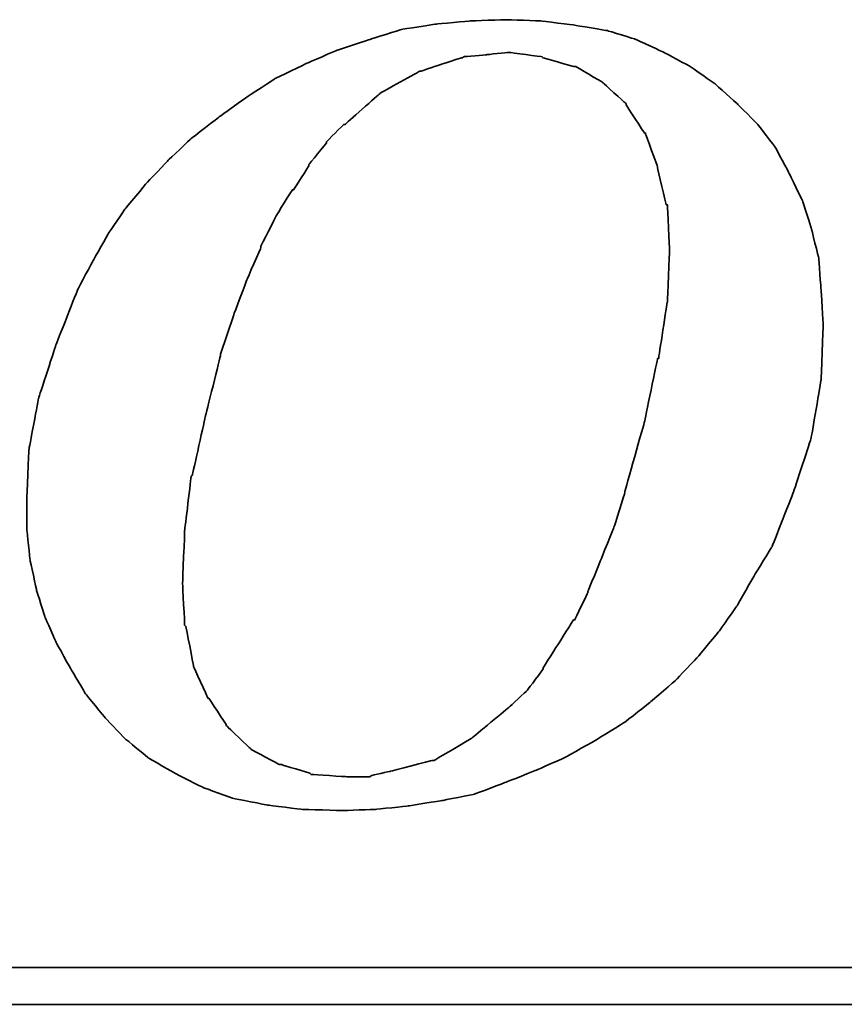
# Model space of a CAD drawing. Header units: millimetres. Extents: x 393 to 508, y 187 to 247.
# Tile 46 of 53: x 461.064 to 461.955, y 217.02 to 218.083. Entities that reach past the tile are written whole.
import ezdxf

# ---------------------------------------------------------------- set-up
doc = ezdxf.new("R2010")
doc.units = ezdxf.units.MM
doc.header["$LTSCALE"] = 0.06
doc.layers.add('DIM', color=4, linetype='CONTINUOUS')
doc.layers.add('layer 1', color=7, linetype='CONTINUOUS')

# ---------------------------------------------------------------- blocks, each defined once
blk = doc.blocks.new('TBI MOTION logo(完整正式版)')
at = {"layer": 'layer 1', "color": 22, "lineweight": 35}
for points, knots in [([(35.79625, -6.98375), (35.79625, -6.98375), (36.23125, -7.43875), (36.23125, -7.43875), (36.23125, -7.43875), (36.23125, -7.43875), (36.75625, -7.87125), (36.75625, -7.87125), (36.75625, -7.87125), (36.75625, -7.87125), (37.33125, -8.20375), (37.33125, -8.20375), (37.33125, -8.20375), (37.33125, -8.20375), (37.95625, -8.51875), (37.95625, -8.51875), (37.95625, -8.51875), (37.95625, -8.51875), (38.62625, -8.75875), (38.62625, -8.75875), (38.62625, -8.75875), (38.62625, -8.75875), (39.37125, -8.90375), (39.37125, -8.90375), (39.37125, -8.90375), (39.37125, -8.90375), (40.14125, -8.99875), (40.14125, -8.99875), (40.14125, -8.99875), (40.14125, -8.99875), (41.02625, -9.02375), (41.02625, -9.02375), (41.02625, -9.02375), (41.02625, -9.02375), (41.74625, -8.99875), (41.74625, -8.99875), (41.74625, -8.99875), (41.74625, -8.99875), (42.46625, -8.92375), (42.46625, -8.92375), (42.46625, -8.92375), (42.46625, -8.92375), (43.21125, -8.80625), (43.21125, -8.80625), (43.21125, -8.80625), (43.21125, -8.80625), (43.93125, -8.66375), (43.93125, -8.66375), (43.93125, -8.66375), (43.93125, -8.66375), (44.62625, -8.39875), (44.62625, -8.39875), (44.62625, -8.39875), (44.62625, -8.39875), (45.29625, -8.13375), (45.29625, -8.13375), (45.29625, -8.13375), (45.29625, -8.13375), (45.94625, -7.84375), (45.94625, -7.84375), (45.94625, -7.84375), (45.94625, -7.84375), (46.61625, -7.46375), (46.61625, -7.46375), (46.61625, -7.46375), (46.61625, -7.46375), (47.24125, -7.07875), (47.24125, -7.07875), (47.24125, -7.07875), (47.24125, -7.07875), (47.81625, -6.62375), (47.81625, -6.62375), (47.81625, -6.62375), (47.81625, -6.62375), (48.36875, -6.14375), (48.36875, -6.14375), (48.36875, -6.14375), (48.36875, -6.14375), (48.84625, -5.64125), (48.84625, -5.64125), (48.84625, -5.64125), (48.84625, -5.64125), (49.32625, -5.06375), (49.32625, -5.06375), (49.32625, -5.06375), (49.32625, -5.06375), (49.71125, -4.51374), (49.71125, -4.51374), (49.71125, -4.51374), (49.71125, -4.51374), (50.09625, -3.83874), (50.09625, -3.83874), (50.09625, -3.83874), (50.09625, -3.83874), (50.48125, -3.21374), (50.48125, -3.21374), (50.48125, -3.21374), (50.48125, -3.21374), (50.96125, -1.99125), (50.96125, -1.99125), (50.96125, -1.99125), (50.96125, -1.99125), (51.34375, -0.81875), (51.34375, -0.81875), (51.34375, -0.81875), (51.34375, -0.81875), (51.56125, 0.45624), (51.56125, 0.45624), (51.56125, 0.45624), (51.56125, 0.45624), (51.60625, 1.67624), (51.60625, 1.67624), (51.60625, 1.67624), (51.60625, 1.67624), (51.56125, 2.44625), (51.56125, 2.44625), (51.56125, 2.44625), (51.56125, 2.44625), (51.51125, 3.14125), (51.51125, 3.14125), (51.51125, 3.14125), (51.51125, 3.14125), (51.34375, 3.81125), (51.34375, 3.81125), (51.34375, 3.81125), (51.34375, 3.81125), (51.15125, 4.41125), (51.15125, 4.41125), (51.15125, 4.41125), (51.15125, 4.41125), (50.86125, 5.01125), (50.86125, 5.01125), (50.86125, 5.01125), (50.86125, 5.01125), (50.55125, 5.58875), (50.55125, 5.58875), (50.55125, 5.58875), (50.55125, 5.58875), (50.16625, 6.09125), (50.16625, 6.09125), (50.16625, 6.09125), (50.16625, 6.09125), (49.71125, 6.54875), (49.71125, 6.54875), (49.71125, 6.54875), (49.71125, 6.54875), (49.23125, 6.98125), (49.23125, 6.98125), (49.23125, 6.98125), (49.23125, 6.98125), (48.67875, 7.36625), (48.67875, 7.36625), (48.67875, 7.36625), (48.67875, 7.36625), (48.10375, 7.67625), (48.10375, 7.67625), (48.10375, 7.67625), (48.10375, 7.67625), (47.48125, 7.96375), (47.48125, 7.96375), (47.48125, 7.96375), (47.48125, 7.96375), (46.85625, 8.15625), (46.85625, 8.15625), (46.85625, 8.15625), (46.85625, 8.15625), (46.13625, 8.27624), (46.13625, 8.27624), (46.13625, 8.27624), (46.13625, 8.27624), (45.39125, 8.37125), (45.39125, 8.37125), (45.39125, 8.37125), (45.39125, 8.37125), (44.62625, 8.39624), (44.62625, 8.39624), (44.62625, 8.39624), (44.62625, 8.39624), (43.83625, 8.37125), (43.83625, 8.37125), (43.83625, 8.37125), (43.83625, 8.37125), (43.09125, 8.30125), (43.09125, 8.30125), (43.09125, 8.30125), (43.09125, 8.30125), (42.32125, 8.18125), (42.32125, 8.18125), (42.32125, 8.18125), (42.32125, 8.18125), (41.62875, 7.96375), (41.62875, 7.96375), (41.62875, 7.96375), (41.62875, 7.96375), (40.90625, 7.72625), (40.90625, 7.72625), (40.90625, 7.72625), (40.90625, 7.72625), (40.23624, 7.43625), (40.23624, 7.43625), (40.23624, 7.43625), (40.23624, 7.43625), (39.54124, 7.10125), (39.54124, 7.10125), (39.54124, 7.10125), (39.54124, 7.10125), (38.91625, 6.69125), (38.91625, 6.69125), (38.91625, 6.69125), (38.91625, 6.69125), (38.31625, 6.26125), (38.31625, 6.26125), (38.31625, 6.26125), (38.31625, 6.26125), (37.69125, 5.78125), (37.69125, 5.78125), (37.69125, 5.78125), (37.69125, 5.78125), (37.18625, 5.30125), (37.18625, 5.30125), (37.18625, 5.30125), (37.18625, 5.30125), (36.70625, 4.79624), (36.70625, 4.79624), (36.70625, 4.79624), (36.70625, 4.79624), (36.23125, 4.22125), (36.23125, 4.22125), (36.23125, 4.22125), (36.23125, 4.22125), (35.87124, 3.69375), (35.87124, 3.69375), (35.87124, 3.69375), (35.87124, 3.69375), (35.53125, 3.09125), (35.53125, 3.09125), (35.53125, 3.09125), (35.53125, 3.09125), (35.19875, 2.47125), (35.19875, 2.47125), (35.19875, 2.47125), (35.19875, 2.47125), (34.71625, 1.24625), (34.71625, 1.24625), (34.71625, 1.24625), (34.71625, 1.24625), (34.33125, 0.06874), (34.33125, 0.06874), (34.33125, 0.06874), (34.33125, 0.06874), (34.11625, -1.07875), (34.11625, -1.07875), (34.11625, -1.07875), (34.11625, -1.07875), (34.07125, -2.15875), (34.07125, -2.15875), (34.07125, -2.15875), (34.07125, -2.15875), (34.07125, -2.85375), (34.07125, -2.85375), (34.07125, -2.85375), (34.07125, -2.85375), (34.14125, -3.50375), (34.14125, -3.50375), (34.14125, -3.50375), (34.14125, -3.50375), (34.28625, -4.17375), (34.28625, -4.17375), (34.28625, -4.17375), (34.28625, -4.17375), (34.47625, -4.77624), (34.47625, -4.77624), (34.47625, -4.77624), (34.47625, -4.77624), (34.71625, -5.32625), (34.71625, -5.32625), (34.71625, -5.32625), (34.71625, -5.32625), (35.05375, -5.92875), (35.05375, -5.92875), (35.05375, -5.92875), (35.05375, -5.92875), (35.36375, -6.45375), (35.36375, -6.45375), (35.36375, -6.45375), (35.36375, -6.45375), (35.79625, -6.98375), (35.79625, -6.98375)], [0, 0, 0, 0, 0.01388889, 0.01388889, 0.01388889, 0.0138889, 0.02777778, 0.02777778, 0.02777778, 0.02777779, 0.04166667, 0.04166667, 0.04166667, 0.04166668, 0.05555556, 0.05555556, 0.05555556, 0.05555557, 0.06944444, 0.06944444, 0.06944444, 0.06944445, 0.08333333, 0.08333333, 0.08333333, 0.08333334, 0.09722222, 0.09722222, 0.09722222, 0.09722223, 0.11111111, 0.11111111, 0.11111111, 0.11111112, 0.125, 0.125, 0.125, 0.12500001, 0.13888889, 0.13888889, 0.13888889, 0.1388889, 0.15277778, 0.15277778, 0.15277778, 0.15277779, 0.16666667, 0.16666667, 0.16666667, 0.16666668, 0.18055556, 0.18055556, 0.18055556, 0.18055557, 0.19444444, 0.19444444, 0.19444444, 0.19444445, 0.20833333, 0.20833333, 0.20833333, 0.20833334, 0.22222222, 0.22222222, 0.22222222, 0.22222223, 0.23611111, 0.23611111, 0.23611111, 0.23611112, 0.25, 0.25, 0.25, 0.25000001, 0.26388889, 0.26388889, 0.26388889, 0.2638889, 0.27777778, 0.27777778, 0.27777778, 0.27777779, 0.29166667, 0.29166667, 0.29166667, 0.29166668, 0.30555556, 0.30555556, 0.30555556, 0.30555557, 0.31944444, 0.31944444, 0.31944444, 0.31944445, 0.33333333, 0.33333333, 0.33333333, 0.33333334, 0.34722222, 0.34722222, 0.34722222, 0.34722223, 0.36111111, 0.36111111, 0.36111111, 0.36111112, 0.375, 0.375, 0.375, 0.37500001, 0.38888889, 0.38888889, 0.38888889, 0.3888889, 0.40277778, 0.40277778, 0.40277778, 0.40277779, 0.41666667, 0.41666667, 0.41666667, 0.41666668, 0.43055556, 0.43055556, 0.43055556, 0.43055557, 0.44444444, 0.44444444, 0.44444444, 0.44444445, 0.45833333, 0.45833333, 0.45833333, 0.45833334, 0.47222222, 0.47222222, 0.47222222, 0.47222223, 0.48611111, 0.48611111, 0.48611111, 0.48611112, 0.5, 0.5, 0.5, 0.50000001, 0.51388889, 0.51388889, 0.51388889, 0.5138889, 0.52777778, 0.52777778, 0.52777778, 0.52777779, 0.54166667, 0.54166667, 0.54166667, 0.54166668, 0.55555556, 0.55555556, 0.55555556, 0.55555557, 0.56944444, 0.56944444, 0.56944444, 0.56944445, 0.58333333, 0.58333333, 0.58333333, 0.58333334, 0.59722222, 0.59722222, 0.59722222, 0.59722223, 0.61111111, 0.61111111, 0.61111111, 0.61111112, 0.625, 0.625, 0.625, 0.62500001, 0.63888889, 0.63888889, 0.63888889, 0.6388889, 0.65277778, 0.65277778, 0.65277778, 0.65277779, 0.66666667, 0.66666667, 0.66666667, 0.66666668, 0.68055556, 0.68055556, 0.68055556, 0.68055557, 0.69444444, 0.69444444, 0.69444444, 0.69444445, 0.70833333, 0.70833333, 0.70833333, 0.70833334, 0.72222222, 0.72222222, 0.72222222, 0.72222223, 0.73611111, 0.73611111, 0.73611111, 0.73611112, 0.75, 0.75, 0.75, 0.75000001, 0.76388889, 0.76388889, 0.76388889, 0.7638889, 0.77777778, 0.77777778, 0.77777778, 0.77777779, 0.79166667, 0.79166667, 0.79166667, 0.79166668, 0.80555556, 0.80555556, 0.80555556, 0.80555557, 0.81944444, 0.81944444, 0.81944444, 0.81944445, 0.83333333, 0.83333333, 0.83333333, 0.83333334, 0.84722222, 0.84722222, 0.84722222, 0.84722223, 0.86111111, 0.86111111, 0.86111111, 0.86111112, 0.875, 0.875, 0.875, 0.87500001, 0.88888889, 0.88888889, 0.88888889, 0.8888889, 0.90277778, 0.90277778, 0.90277778, 0.90277779, 0.91666667, 0.91666667, 0.91666667, 0.91666668, 0.93055556, 0.93055556, 0.93055556, 0.93055557, 0.94444444, 0.94444444, 0.94444444, 0.94444445, 0.95833333, 0.95833333, 0.95833333, 0.95833334, 0.97222222, 0.97222222, 0.97222222, 0.97222223, 0.98611111, 0.98611111, 0.98611111, 0.98611112, 1, 1, 1, 1]), ([(38.33875, 1.03124), (38.33875, 1.03124), (38.62625, 1.89625), (38.62625, 1.89625), (38.62625, 1.89625), (38.62625, 1.89625), (38.91625, 2.66375), (38.91625, 2.66375), (38.91625, 2.66375), (38.91625, 2.66375), (39.22625, 3.38125), (39.22625, 3.38125), (39.22625, 3.38125), (39.22625, 3.38125), (39.22625, 3.40624), (39.22625, 3.40624), (39.22625, 3.40624), (39.22625, 3.40624), (39.56124, 4.07624), (39.56124, 4.07624), (39.56124, 4.07624), (39.56124, 4.07624), (39.92125, 4.65125), (39.92125, 4.65125), (39.92125, 4.65125), (39.92125, 4.65125), (39.94625, 4.65125), (39.94625, 4.65125), (39.94625, 4.65125), (39.94625, 4.65125), (40.28125, 5.17875), (40.28125, 5.17875), (40.28125, 5.17875), (40.28125, 5.17875), (40.28125, 5.20375), (40.28125, 5.20375), (40.28125, 5.20375), (40.28125, 5.20375), (40.66875, 5.68625), (40.66875, 5.68625), (40.66875, 5.68625), (40.66875, 5.68625), (40.66875, 5.70625), (40.66875, 5.70625), (40.66875, 5.70625), (40.66875, 5.70625), (41.05124, 6.09125), (41.05124, 6.09125), (41.05124, 6.09125), (41.05124, 6.09125), (41.07625, 6.09125), (41.07625, 6.09125), (41.07625, 6.09125), (41.07625, 6.09125), (41.84125, 6.76625), (41.84125, 6.76625), (41.84125, 6.76625), (41.84125, 6.76625), (41.86625, 6.78625), (41.86625, 6.78625), (41.86625, 6.78625), (41.86625, 6.78625), (42.73125, 7.26624), (42.73125, 7.26624), (42.73125, 7.26624), (42.73125, 7.26624), (42.75625, 7.26624), (42.75625, 7.26624), (42.75625, 7.26624), (42.75625, 7.26624), (43.18625, 7.41125), (43.18625, 7.41125), (43.18625, 7.41125), (43.18625, 7.41125), (43.64125, 7.55625), (43.64125, 7.55625), (43.64125, 7.55625), (43.64125, 7.55625), (43.66625, 7.55625), (43.66625, 7.55625), (43.66625, 7.55625), (43.66625, 7.55625), (43.69125, 7.58124), (43.69125, 7.58124), (43.69125, 7.58124), (43.69125, 7.58124), (44.19125, 7.62625), (44.19125, 7.62625), (44.19125, 7.62625), (44.19125, 7.62625), (44.67125, 7.67625), (44.67125, 7.67625), (44.67125, 7.67625), (44.67125, 7.67625), (44.69625, 7.67625), (44.69625, 7.67625), (44.69625, 7.67625), (44.69625, 7.67625), (45.41875, 7.58124), (45.41875, 7.58124), (45.41875, 7.58124), (45.41875, 7.58124), (45.44125, 7.55625), (45.44125, 7.55625), (45.44125, 7.55625), (45.44125, 7.55625), (46.11125, 7.36625), (46.11125, 7.36625), (46.11125, 7.36625), (46.11125, 7.36625), (46.13625, 7.36625), (46.13625, 7.36625), (46.13625, 7.36625), (46.13625, 7.36625), (46.15875, 7.36625), (46.15875, 7.36625), (46.15875, 7.36625), (46.15875, 7.36625), (46.73625, 7.02624), (46.73625, 7.02624), (46.73625, 7.02624), (46.73625, 7.02624), (46.76125, 7.00624), (46.76125, 7.00624), (46.76125, 7.00624), (46.76125, 7.00624), (47.24125, 6.57124), (47.24125, 6.57124), (47.24125, 6.57124), (47.24125, 6.57124), (47.26625, 6.54875), (47.26625, 6.54875), (47.26625, 6.54875), (47.26625, 6.54875), (47.26625, 6.52375), (47.26625, 6.52375), (47.26625, 6.52375), (47.26625, 6.52375), (47.67375, 5.89875), (47.67375, 5.89875), (47.67375, 5.89875), (47.67375, 5.89875), (47.69625, 5.89875), (47.69625, 5.89875), (47.69625, 5.89875), (47.69625, 5.89875), (47.69625, 5.87625), (47.69625, 5.87625), (47.69625, 5.87625), (47.69625, 5.87625), (47.96125, 5.15625), (47.96125, 5.15625), (47.96125, 5.15625), (47.96125, 5.15625), (47.96125, 5.13125), (47.96125, 5.13125), (47.96125, 5.13125), (47.96125, 5.13125), (48.15125, 4.31875), (48.15125, 4.31875), (48.15125, 4.31875), (48.15125, 4.31875), (48.17625, 4.31875), (48.17625, 4.31875), (48.17625, 4.31875), (48.17625, 4.31875), (48.17625, 4.29125), (48.17625, 4.29125), (48.17625, 4.29125), (48.17625, 4.29125), (48.22625, 3.33125), (48.22625, 3.33125), (48.22625, 3.33125), (48.22625, 3.33125), (48.22625, 3.30875), (48.22625, 3.30875), (48.22625, 3.30875), (48.22625, 3.30875), (48.17625, 2.20624), (48.17625, 2.20624), (48.17625, 2.20624), (48.17625, 2.20624), (48.17625, 2.18124), (48.17625, 2.18124), (48.17625, 2.18124), (48.17625, 2.18124), (47.98375, 0.93624), (47.98375, 0.93624), (47.98375, 0.93624), (47.98375, 0.93624), (47.96125, 0.93624), (47.96125, 0.93624), (47.96125, 0.93624), (47.96125, 0.93624), (47.67375, -0.45874), (47.67375, -0.45874), (47.67375, -0.45874), (47.67375, -0.45874), (47.24125, -1.99125), (47.24125, -1.99125), (47.24125, -1.99125), (47.24125, -1.99125), (47.24125, -2.01874), (47.24125, -2.01874), (47.24125, -2.01874), (47.24125, -2.01874), (47.00125, -2.78375), (47.00125, -2.78375), (47.00125, -2.78375), (47.00125, -2.78375), (46.71125, -3.50375), (46.71125, -3.50375), (46.71125, -3.50375), (46.71125, -3.50375), (46.42625, -4.19875), (46.42625, -4.19875), (46.42625, -4.19875), (46.42625, -4.19875), (46.42625, -4.22375), (46.42625, -4.22375), (46.42625, -4.22375), (46.42625, -4.22375), (46.13625, -4.82374), (46.13625, -4.82374), (46.13625, -4.82374), (46.13625, -4.82374), (46.11125, -4.82374), (46.11125, -4.82374), (46.11125, -4.82374), (46.11125, -4.82374), (45.77625, -5.35125), (45.77625, -5.35125), (45.77625, -5.35125), (45.77625, -5.35125), (45.44125, -5.87875), (45.44125, -5.87875), (45.44125, -5.87875), (45.44125, -5.87875), (45.44125, -5.90375), (45.44125, -5.90375), (45.44125, -5.90375), (45.44125, -5.90375), (45.10625, -6.35875), (45.10625, -6.35875), (45.10625, -6.35875), (45.10625, -6.35875), (45.08125, -6.38375), (45.08125, -6.38375), (45.08125, -6.38375), (45.08125, -6.38375), (44.69625, -6.74375), (44.69625, -6.74375), (44.69625, -6.74375), (44.69625, -6.74375), (43.88375, -7.41625), (43.88375, -7.41625), (43.88375, -7.41625), (43.88375, -7.41625), (43.85625, -7.43875), (43.85625, -7.43875), (43.85625, -7.43875), (43.85625, -7.43875), (43.04125, -7.91875), (43.04125, -7.91875), (43.04125, -7.91875), (43.04125, -7.91875), (43.01625, -7.91875), (43.01625, -7.91875), (43.01625, -7.91875), (43.01625, -7.91875), (42.99625, -7.91875), (42.99625, -7.91875), (42.99625, -7.91875), (42.99625, -7.91875), (42.08125, -8.15875), (42.08125, -8.15875), (42.08125, -8.15875), (42.08125, -8.15875), (41.65125, -8.25625), (41.65125, -8.25625), (41.65125, -8.25625), (41.65125, -8.25625), (41.62875, -8.27875), (41.62875, -8.27875), (41.62875, -8.27875), (41.62875, -8.27875), (41.60125, -8.27875), (41.60125, -8.27875), (41.60125, -8.27875), (41.60125, -8.27875), (41.12125, -8.27875), (41.12125, -8.27875), (41.12125, -8.27875), (41.12125, -8.27875), (40.35624, -8.23125), (40.35624, -8.23125), (40.35624, -8.23125), (40.35624, -8.23125), (40.33125, -8.23125), (40.33125, -8.23125), (40.33125, -8.23125), (40.33125, -8.23125), (40.30625, -8.20375), (40.30625, -8.20375), (40.30625, -8.20375), (40.30625, -8.20375), (39.68375, -8.01375), (39.68375, -8.01375), (39.68375, -8.01375), (39.68375, -8.01375), (39.66124, -8.01375), (39.66124, -8.01375), (39.66124, -8.01375), (39.66124, -8.01375), (39.63625, -8.01375), (39.63625, -8.01375), (39.63625, -8.01375), (39.63625, -8.01375), (39.01125, -7.67875), (39.01125, -7.67875), (39.01125, -7.67875), (39.01125, -7.67875), (38.98875, -7.65375), (38.98875, -7.65375), (38.98875, -7.65375), (38.98875, -7.65375), (38.48625, -7.17375), (38.48625, -7.17375), (38.48625, -7.17375), (38.48625, -7.17375), (38.45875, -7.14875), (38.45875, -7.14875), (38.45875, -7.14875), (38.45875, -7.14875), (38.45875, -7.12875), (38.45875, -7.12875), (38.45875, -7.12875), (38.45875, -7.12875), (38.07625, -6.54875), (38.07625, -6.54875), (38.07625, -6.54875), (38.07625, -6.54875), (38.05125, -6.54875), (38.05125, -6.54875), (38.05125, -6.54875), (38.05125, -6.54875), (38.05125, -6.52875), (38.05125, -6.52875), (38.05125, -6.52875), (38.05125, -6.52875), (37.74125, -5.85375), (37.74125, -5.85375), (37.74125, -5.85375), (37.74125, -5.85375), (37.74125, -5.82875), (37.74125, -5.82875), (37.74125, -5.82875), (37.74125, -5.82875), (37.57375, -4.96875), (37.57375, -4.96875), (37.57375, -4.96875), (37.57375, -4.96875), (37.54625, -4.94375), (37.54625, -4.94375), (37.54625, -4.94375), (37.54625, -4.94375), (37.50125, -4.03375), (37.50125, -4.03375), (37.50125, -4.03375), (37.50125, -4.03375), (37.50125, -4.00875), (37.50125, -4.00875), (37.50125, -4.00875), (37.50125, -4.00875), (37.54625, -2.85375), (37.54625, -2.85375), (37.54625, -2.85375), (37.54625, -2.85375), (37.69125, -1.65875), (37.69125, -1.65875), (37.69125, -1.65875), (37.69125, -1.65875), (37.71624, -1.63375), (37.71624, -1.63375), (37.71624, -1.63375), (37.71624, -1.63375), (38.00375, -0.33875), (38.00375, -0.33875), (38.00375, -0.33875), (38.00375, -0.33875), (38.33875, 1.00624), (38.33875, 1.00624), (38.33875, 1.00624), (38.33875, 1.00624), (38.33875, 1.03124), (38.33875, 1.03124)], [0, 0, 0, 0, 0.01010101, 0.01010101, 0.01010101, 0.01010102, 0.02020202, 0.02020202, 0.02020202, 0.02020203, 0.03030303, 0.03030303, 0.03030303, 0.03030304, 0.04040404, 0.04040404, 0.04040404, 0.04040405, 0.05050505, 0.05050505, 0.05050505, 0.05050506, 0.06060606, 0.06060606, 0.06060606, 0.06060607, 0.07070707, 0.07070707, 0.07070707, 0.07070708, 0.08080808, 0.08080808, 0.08080808, 0.08080809, 0.09090909, 0.09090909, 0.09090909, 0.0909091, 0.1010101, 0.1010101, 0.1010101, 0.10101011, 0.11111111, 0.11111111, 0.11111111, 0.11111112, 0.12121212, 0.12121212, 0.12121212, 0.12121213, 0.13131313, 0.13131313, 0.13131313, 0.13131314, 0.14141414, 0.14141414, 0.14141414, 0.14141415, 0.15151515, 0.15151515, 0.15151515, 0.15151516, 0.16161616, 0.16161616, 0.16161616, 0.16161617, 0.17171717, 0.17171717, 0.17171717, 0.17171718, 0.18181818, 0.18181818, 0.18181818, 0.18181819, 0.19191919, 0.19191919, 0.19191919, 0.1919192, 0.2020202, 0.2020202, 0.2020202, 0.20202021, 0.21212121, 0.21212121, 0.21212121, 0.21212122, 0.22222222, 0.22222222, 0.22222222, 0.22222223, 0.23232323, 0.23232323, 0.23232323, 0.23232324, 0.24242424, 0.24242424, 0.24242424, 0.24242425, 0.25252525, 0.25252525, 0.25252525, 0.25252526, 0.26262626, 0.26262626, 0.26262626, 0.26262627, 0.27272727, 0.27272727, 0.27272727, 0.27272728, 0.28282828, 0.28282828, 0.28282828, 0.28282829, 0.29292929, 0.29292929, 0.29292929, 0.2929293, 0.3030303, 0.3030303, 0.3030303, 0.30303031, 0.31313131, 0.31313131, 0.31313131, 0.31313132, 0.32323232, 0.32323232, 0.32323232, 0.32323233, 0.33333333, 0.33333333, 0.33333333, 0.33333334, 0.34343434, 0.34343434, 0.34343434, 0.34343435, 0.35353535, 0.35353535, 0.35353535, 0.35353536, 0.36363636, 0.36363636, 0.36363636, 0.36363637, 0.37373737, 0.37373737, 0.37373737, 0.37373738, 0.38383838, 0.38383838, 0.38383838, 0.38383839, 0.39393939, 0.39393939, 0.39393939, 0.3939394, 0.4040404, 0.4040404, 0.4040404, 0.40404041, 0.41414141, 0.41414141, 0.41414141, 0.41414142, 0.42424242, 0.42424242, 0.42424242, 0.42424243, 0.43434343, 0.43434343, 0.43434343, 0.43434344, 0.44444444, 0.44444444, 0.44444444, 0.44444445, 0.45454545, 0.45454545, 0.45454545, 0.45454546, 0.46464646, 0.46464646, 0.46464646, 0.46464647, 0.47474747, 0.47474747, 0.47474747, 0.47474748, 0.48484848, 0.48484848, 0.48484848, 0.48484849, 0.49494949, 0.49494949, 0.49494949, 0.4949495, 0.50505051, 0.50505051, 0.50505051, 0.50505052, 0.51515152, 0.51515152, 0.51515152, 0.51515153, 0.52525253, 0.52525253, 0.52525253, 0.52525254, 0.53535354, 0.53535354, 0.53535354, 0.53535355, 0.54545455, 0.54545455, 0.54545455, 0.54545456, 0.55555556, 0.55555556, 0.55555556, 0.55555557, 0.56565657, 0.56565657, 0.56565657, 0.56565658, 0.57575758, 0.57575758, 0.57575758, 0.57575759, 0.58585859, 0.58585859, 0.58585859, 0.5858586, 0.5959596, 0.5959596, 0.5959596, 0.59595961, 0.60606061, 0.60606061, 0.60606061, 0.60606062, 0.61616162, 0.61616162, 0.61616162, 0.61616163, 0.62626263, 0.62626263, 0.62626263, 0.62626264, 0.63636364, 0.63636364, 0.63636364, 0.63636365, 0.64646465, 0.64646465, 0.64646465, 0.64646466, 0.65656566, 0.65656566, 0.65656566, 0.65656567, 0.66666667, 0.66666667, 0.66666667, 0.66666668, 0.67676768, 0.67676768, 0.67676768, 0.67676769, 0.68686869, 0.68686869, 0.68686869, 0.6868687, 0.6969697, 0.6969697, 0.6969697, 0.69696971, 0.70707071, 0.70707071, 0.70707071, 0.70707072, 0.71717172, 0.71717172, 0.71717172, 0.71717173, 0.72727273, 0.72727273, 0.72727273, 0.72727274, 0.73737374, 0.73737374, 0.73737374, 0.73737375, 0.74747475, 0.74747475, 0.74747475, 0.74747476, 0.75757576, 0.75757576, 0.75757576, 0.75757577, 0.76767677, 0.76767677, 0.76767677, 0.76767678, 0.77777778, 0.77777778, 0.77777778, 0.77777779, 0.78787879, 0.78787879, 0.78787879, 0.7878788, 0.7979798, 0.7979798, 0.7979798, 0.79797981, 0.80808081, 0.80808081, 0.80808081, 0.80808082, 0.81818182, 0.81818182, 0.81818182, 0.81818183, 0.82828283, 0.82828283, 0.82828283, 0.82828284, 0.83838384, 0.83838384, 0.83838384, 0.83838385, 0.84848485, 0.84848485, 0.84848485, 0.84848486, 0.85858586, 0.85858586, 0.85858586, 0.85858587, 0.86868687, 0.86868687, 0.86868687, 0.86868688, 0.87878788, 0.87878788, 0.87878788, 0.87878789, 0.88888889, 0.88888889, 0.88888889, 0.8888889, 0.8989899, 0.8989899, 0.8989899, 0.89898991, 0.90909091, 0.90909091, 0.90909091, 0.90909092, 0.91919192, 0.91919192, 0.91919192, 0.91919193, 0.92929293, 0.92929293, 0.92929293, 0.92929294, 0.93939394, 0.93939394, 0.93939394, 0.93939395, 0.94949495, 0.94949495, 0.94949495, 0.94949496, 0.95959596, 0.95959596, 0.95959596, 0.95959597, 0.96969697, 0.96969697, 0.96969697, 0.96969698, 0.97979798, 0.97979798, 0.97979798, 0.97979799, 0.98989899, 0.98989899, 0.98989899, 0.989899, 1, 1, 1, 1]), ([(75.90875, -9.47875), (75.90875, -9.47875), (75.90875, -12.28625), (75.90875, -12.28625), (75.90875, -12.28625), (75.90875, -12.28625), (75.90875, -12.47875), (75.90875, -12.47875), (75.90875, -12.47875), (75.90875, -12.47875), (75.71625, -12.47875), (75.71625, -12.47875), (75.71625, -12.47875), (75.71625, -12.47875), (-88.32875, -12.47875), (-88.32875, -12.47875), (-88.32875, -12.47875), (-88.32875, -12.47875), (-88.32875, -13.29375), (-88.32875, -13.29375), (-88.32875, -13.29375), (-88.32875, -13.29375), (82.89125, -13.29375), (82.89125, -13.29375), (82.89125, -13.29375), (82.89125, -13.29375), (75.90875, -9.47875), (75.90875, -9.47875)], [0, 0, 0, 0, 0.14285714, 0.14285714, 0.14285714, 0.14285715, 0.28571429, 0.28571429, 0.28571429, 0.2857143, 0.42857143, 0.42857143, 0.42857143, 0.42857144, 0.57142857, 0.57142857, 0.57142857, 0.57142858, 0.71428571, 0.71428571, 0.71428571, 0.71428572, 0.85714286, 0.85714286, 0.85714286, 0.85714287, 1, 1, 1, 1])]:
    blk.add_open_spline(points, degree=3, knots=knots, dxfattribs=at)

msp = doc.modelspace()

# ---------------------------------------------------------------- block references
at = {"layer": 'DIM', "color": 7, "xscale": 0.0490385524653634, "yscale": 0.0490385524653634, "zscale": 0.0490385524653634}
msp.add_blockref('TBI MOTION logo(完整正式版)', (459.4013, 217.6714), dxfattribs=at)

doc.saveas('drawing.dxf')
